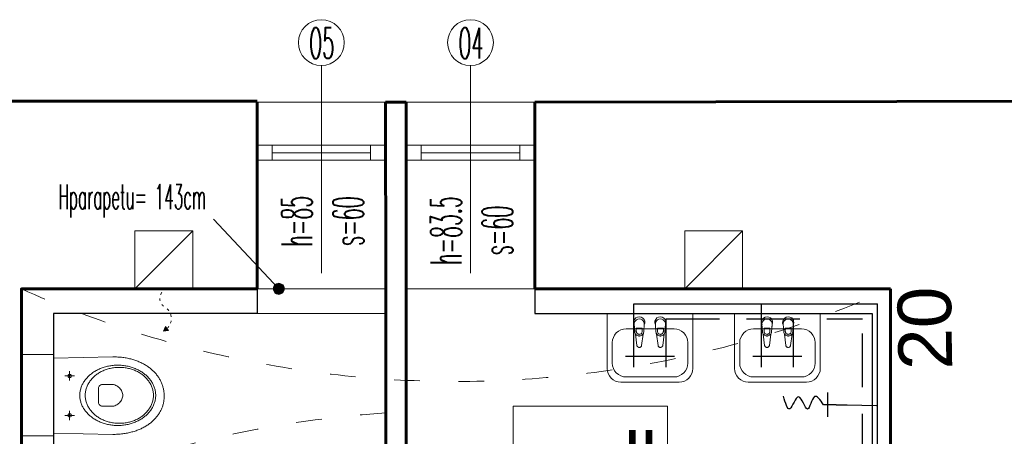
# Model space of a CAD drawing. Header units: millimetres. Extents: x -4784 to -1089, y 53657 to 55321.
# Tile 5 of 32: x -4340 to -3880, y 55082 to 55276. Entities that reach past the tile are written whole.
import ezdxf

# ---------------------------------------------------------------- set-up
doc = ezdxf.new("R2010")
doc.units = ezdxf.units.MM
for name, pattern in [('ACAD_ISO03W100', [30, 12, -18]), ('DASHED', [0.75, 0.5, -0.25]), ('GCAD_ISO03W100', [30, 12, -18])]:
    doc.linetypes.add(name, pattern=pattern)
for name, color, linetype in [('-- K_SANIT_opis', 11, 'Continuous'), ('-- WODA', 5, 'Continuous'), ('PODKLAD_ELEWACJI', 7, 'Continuous')]:
    doc.layers.add(name, color=color, linetype=linetype)
for name, color, linetype, lineweight in [('0.CIENKA', 7, 'Continuous', 5), ('0.GRUBA', 7, 'Continuous', 60), ('0.INSTALACJE ', 7, 'Continuous', 5), ('0.OPISY', 7, 'Continuous', 13), ('0.PRZERYWANA', 7, 'GCAD_ISO03W100', 5), ('wuburzenia', 1, 'Continuous', 0), ('WYPOSAŻENIE', 7, 'Continuous', 5)]:
    doc.layers.add(name, color=color, linetype=linetype, lineweight=lineweight)
doc.styles.add('ARIAL_INSTADT', font='ARIAL.TTF', dxfattribs={"height": 0.18})
doc.styles.add('SIMPLEX', font='simplex.shx', dxfattribs={"width": 0.45, "height": 8})

# ---------------------------------------------------------------- blocks, each defined once
blk = doc.blocks.new('zaw_złączka')
at = {"layer": '-- WODA'}
blk.add_line((0, -5.23), (0, 0), dxfattribs=at)
at = {"layer": '-- WODA', "linetype": 'Continuous'}
for p, q in [((0, -5.23), (0, -11.05)), ((-5.74, -9.23), (5.74, -9.23))]:
    blk.add_line(p, q, dxfattribs=at)
at = {"layer": '-- WODA', "color": 11, "linetype": 'Continuous', "ltscale": 3}
blk.add_spline([(0, -11.05), (-3.74, -15.3), (2.05, -18.53), (-3.59, -22.66), (1.89, -26.76), (-3.95, -29.73)], degree=3, dxfattribs=at)
blk = doc.blocks.new('A$C135D6E20')
at = {"layer": 'PODKLAD_ELEWACJI', "color": 1, "lineweight": 30, "ltscale": 30}
for points in [[(109.98, 1.63), (109.98, -11.5), (14.92, -11.5), (14.92, -100)], [(239.59, 0.02), (239.59, -11.5), (396.95, -11.5), (396.95, -158)]]:
    blk.add_lwpolyline(points, dxfattribs=at)
at = {"layer": 'wuburzenia', "ltscale": 30}
for p, q in [((285.95, -16.33), (286.22, -20.12)), ((285.98, -16.8), (286.22, -20.12)), ((290.42, -20.05), (290.69, -16.28)), ((290.42, -20.05), (290.69, -16.28)), ((290.42, -20.12), (290.69, -16.33)), ((290.42, -20.12), (290.69, -16.33)), ((295.83, -16.33), (296.1, -20.12)), ((295.86, -16.8), (296.1, -20.12)), ((300.3, -20.05), (300.57, -16.28)), ((300.3, -20.05), (300.57, -16.28)), ((300.3, -20.12), (300.57, -16.33)), ((300.3, -20.12), (300.57, -16.33)), ((345.85, -20.12), (345.57, -16.33)), ((345.85, -20.12), (345.57, -16.33)), ((345.85, -20.05), (345.58, -16.28)), ((345.85, -20.05), (345.58, -16.28)), ((350.32, -16.33), (350.05, -20.12)), ((350.29, -16.8), (350.05, -20.12)), ((355.72, -20.05), (355.45, -16.28)), ((355.72, -20.05), (355.45, -16.28)), ((355.72, -20.12), (355.45, -16.33)), ((355.72, -20.12), (355.45, -16.33)), ((360.2, -16.33), (359.92, -20.12)), ((360.16, -16.8), (359.92, -20.12)), ((286.22, -20.05), (286.28, -20.41)), ((286.22, -20.05), (286.28, -20.41)), ((286.22, -20.12), (286.28, -20.48)), ((286.22, -20.12), (286.28, -20.48)), ((286.28, -20.41), (286.4, -20.75)), ((286.28, -20.41), (286.4, -20.75)), ((286.28, -20.48), (286.4, -20.82)), ((286.28, -20.48), (286.4, -20.82)), ((286.4, -20.75), (286.58, -21.07)), ((286.4, -20.75), (286.58, -21.07)), ((286.4, -20.82), (286.58, -21.14)), ((286.4, -20.82), (286.58, -21.14)), ((286.55, -21.08), (287.21, -26.36)), ((286.55, -21.08), (287.21, -26.36)), ((286.58, -21.07), (286.82, -21.35)), ((286.58, -21.07), (286.82, -21.35)), ((286.58, -21.14), (286.82, -21.42)), ((286.58, -21.14), (286.82, -21.42)), ((286.82, -21.35), (287.1, -21.59)), ((286.82, -21.35), (287.1, -21.59)), ((286.82, -21.42), (287.1, -21.66)), ((286.82, -21.42), (287.1, -21.66)), ((286.96, -19.9), (286.96, -18.41)), ((286.96, -18.41), (289.68, -18.41)), ((286.96, -19.9), (286.96, -18.41)), ((286.96, -18.41), (289.68, -18.41)), ((286.96, -18.48), (289.68, -18.48)), ((286.96, -18.48), (289.68, -18.48)), ((286.98, -20.13), (286.96, -19.9)), ((286.98, -20.13), (286.96, -19.9)), ((287.04, -20.36), (286.98, -20.13)), ((287.04, -20.36), (286.98, -20.13)), ((287.14, -20.57), (287.04, -20.36)), ((287.14, -20.57), (287.04, -20.36)), ((287.1, -21.59), (287.42, -21.77)), ((287.1, -21.59), (287.42, -21.77)), ((287.1, -21.66), (287.42, -21.84)), ((287.1, -21.66), (287.42, -21.84)), ((287.28, -20.76), (287.14, -20.57)), ((287.28, -20.76), (287.14, -20.57)), ((287.45, -20.92), (287.28, -20.76)), ((287.45, -20.92), (287.28, -20.76)), ((287.42, -21.77), (287.77, -21.9)), ((287.42, -21.77), (287.77, -21.9)), ((287.42, -21.84), (287.77, -21.97)), ((287.42, -21.84), (287.77, -21.97)), ((287.64, -21.06), (287.45, -20.92)), ((287.64, -21.06), (287.45, -20.92)), ((287.86, -21.16), (287.64, -21.06)), ((287.86, -21.16), (287.64, -21.06)), ((287.77, -21.9), (288.14, -21.97)), ((287.77, -21.9), (288.14, -21.97)), ((287.77, -21.97), (288.14, -22.03)), ((287.77, -21.97), (288.14, -22.03)), ((288.09, -21.22), (287.86, -21.16)), ((288.09, -21.22), (287.86, -21.16)), ((288.32, -21.24), (288.09, -21.22)), ((288.32, -21.24), (288.09, -21.22)), ((288.14, -21.97), (288.51, -21.97)), ((288.14, -21.97), (288.51, -21.97)), ((288.14, -22.03), (288.51, -22.03)), ((288.14, -22.03), (288.51, -22.03)), ((288.56, -21.22), (288.32, -21.24)), ((288.56, -21.22), (288.32, -21.24)), ((288.51, -21.97), (288.87, -21.9)), ((288.51, -21.97), (288.87, -21.9)), ((288.51, -22.03), (288.87, -21.97)), ((288.51, -22.03), (288.87, -21.97)), ((288.79, -21.16), (288.56, -21.22)), ((288.79, -21.16), (288.56, -21.22)), ((289, -21.06), (288.79, -21.16)), ((289, -21.06), (288.79, -21.16)), ((288.87, -21.9), (289.22, -21.77)), ((288.87, -21.9), (289.22, -21.77)), ((288.87, -21.97), (289.22, -21.84)), ((288.87, -21.97), (289.22, -21.84)), ((289.2, -20.92), (289, -21.06)), ((289.2, -20.92), (289, -21.06)), ((289.36, -20.76), (289.2, -20.92)), ((289.36, -20.76), (289.2, -20.92)), ((289.22, -21.77), (289.54, -21.59)), ((289.22, -21.77), (289.54, -21.59)), ((289.22, -21.84), (289.54, -21.66)), ((289.22, -21.84), (289.54, -21.66)), ((289.5, -20.57), (289.36, -20.76)), ((289.5, -20.57), (289.36, -20.76)), ((289.43, -26.36), (290.09, -21.08)), ((289.43, -26.36), (290.09, -21.08)), ((289.6, -20.36), (289.5, -20.57)), ((289.6, -20.36), (289.5, -20.57)), ((289.54, -21.59), (289.82, -21.35)), ((289.54, -21.59), (289.82, -21.35)), ((289.54, -21.66), (289.82, -21.42)), ((289.54, -21.66), (289.82, -21.42)), ((289.66, -20.13), (289.6, -20.36)), ((289.66, -20.13), (289.6, -20.36)), ((289.68, -19.9), (289.66, -20.13)), ((289.68, -19.9), (289.66, -20.13)), ((289.68, -18.41), (289.68, -19.9)), ((289.68, -18.41), (289.68, -19.9)), ((289.82, -21.35), (290.06, -21.07)), ((289.82, -21.35), (290.06, -21.07)), ((289.82, -21.42), (290.06, -21.14)), ((289.82, -21.42), (290.06, -21.14)), ((290.06, -21.07), (290.24, -20.75)), ((290.06, -21.07), (290.24, -20.75)), ((290.06, -21.14), (290.24, -20.82)), ((290.06, -21.14), (290.24, -20.82)), ((290.24, -20.75), (290.36, -20.41)), ((290.24, -20.75), (290.36, -20.41)), ((290.24, -20.82), (290.36, -20.48)), ((290.24, -20.82), (290.36, -20.48)), ((290.36, -20.41), (290.42, -20.05)), ((290.36, -20.41), (290.42, -20.05)), ((290.36, -20.48), (290.42, -20.12)), ((290.36, -20.48), (290.42, -20.12)), ((296.1, -20.05), (296.16, -20.41)), ((296.1, -20.05), (296.16, -20.41)), ((296.1, -20.12), (296.16, -20.48)), ((296.1, -20.12), (296.16, -20.48)), ((296.16, -20.41), (296.28, -20.75)), ((296.16, -20.41), (296.28, -20.75)), ((296.16, -20.48), (296.28, -20.82)), ((296.16, -20.48), (296.28, -20.82)), ((296.28, -20.75), (296.46, -21.07)), ((296.28, -20.75), (296.46, -21.07)), ((296.28, -20.82), (296.46, -21.14)), ((296.28, -20.82), (296.46, -21.14)), ((296.43, -21.08), (297.09, -26.36)), ((296.43, -21.08), (297.09, -26.36)), ((296.46, -21.07), (296.7, -21.35)), ((296.46, -21.07), (296.7, -21.35)), ((296.46, -21.14), (296.7, -21.42)), ((296.46, -21.14), (296.7, -21.42)), ((296.7, -21.35), (296.98, -21.59)), ((296.7, -21.35), (296.98, -21.59)), ((296.7, -21.42), (296.98, -21.66)), ((296.7, -21.42), (296.98, -21.66)), ((296.84, -18.41), (299.56, -18.41)), ((296.84, -19.9), (296.84, -18.41)), ((296.84, -18.41), (299.56, -18.41)), ((296.84, -19.9), (296.84, -18.41)), ((296.84, -18.48), (299.56, -18.48)), ((296.84, -18.48), (299.56, -18.48)), ((296.86, -20.13), (296.84, -19.9)), ((296.86, -20.13), (296.84, -19.9)), ((296.92, -20.36), (296.86, -20.13)), ((296.92, -20.36), (296.86, -20.13)), ((297.02, -20.57), (296.92, -20.36)), ((297.02, -20.57), (296.92, -20.36)), ((296.98, -21.59), (297.3, -21.77)), ((296.98, -21.59), (297.3, -21.77)), ((296.98, -21.66), (297.3, -21.84)), ((296.98, -21.66), (297.3, -21.84)), ((297.16, -20.76), (297.02, -20.57)), ((297.16, -20.76), (297.02, -20.57)), ((297.32, -20.92), (297.16, -20.76)), ((297.32, -20.92), (297.16, -20.76)), ((297.3, -21.77), (297.65, -21.9)), ((297.3, -21.77), (297.65, -21.9)), ((297.3, -21.84), (297.65, -21.97)), ((297.3, -21.84), (297.65, -21.97)), ((297.52, -21.06), (297.32, -20.92)), ((297.52, -21.06), (297.32, -20.92)), ((297.73, -21.16), (297.52, -21.06)), ((297.73, -21.16), (297.52, -21.06)), ((297.65, -21.9), (298.01, -21.97)), ((297.65, -21.9), (298.01, -21.97)), ((297.65, -21.97), (298.01, -22.03)), ((297.65, -21.97), (298.01, -22.03)), ((297.96, -21.22), (297.73, -21.16)), ((297.96, -21.22), (297.73, -21.16)), ((298.2, -21.24), (297.96, -21.22)), ((298.2, -21.24), (297.96, -21.22)), ((298.01, -21.97), (298.38, -21.97)), ((298.01, -21.97), (298.38, -21.97)), ((298.01, -22.03), (298.38, -22.03)), ((298.01, -22.03), (298.38, -22.03)), ((298.44, -21.22), (298.2, -21.24)), ((298.44, -21.22), (298.2, -21.24)), ((298.38, -21.97), (298.75, -21.9)), ((298.38, -21.97), (298.75, -21.9)), ((298.38, -22.03), (298.75, -21.97)), ((298.38, -22.03), (298.75, -21.97)), ((298.66, -21.16), (298.44, -21.22)), ((298.66, -21.16), (298.44, -21.22)), ((298.88, -21.06), (298.66, -21.16)), ((298.88, -21.06), (298.66, -21.16)), ((298.75, -21.9), (299.1, -21.77)), ((298.75, -21.9), (299.1, -21.77)), ((298.75, -21.97), (299.1, -21.84)), ((298.75, -21.97), (299.1, -21.84)), ((299.07, -20.92), (298.88, -21.06)), ((299.07, -20.92), (298.88, -21.06)), ((299.24, -20.76), (299.07, -20.92)), ((299.24, -20.76), (299.07, -20.92)), ((299.1, -21.77), (299.42, -21.59)), ((299.1, -21.77), (299.42, -21.59)), ((299.1, -21.84), (299.42, -21.66)), ((299.1, -21.84), (299.42, -21.66)), ((299.38, -20.57), (299.24, -20.76)), ((299.38, -20.57), (299.24, -20.76)), ((299.31, -26.36), (299.97, -21.08)), ((299.31, -26.36), (299.97, -21.08)), ((299.48, -20.36), (299.38, -20.57)), ((299.48, -20.36), (299.38, -20.57)), ((299.42, -21.59), (299.7, -21.35)), ((299.42, -21.59), (299.7, -21.35)), ((299.42, -21.66), (299.7, -21.42)), ((299.42, -21.66), (299.7, -21.42)), ((299.54, -20.13), (299.48, -20.36)), ((299.54, -20.13), (299.48, -20.36)), ((299.56, -19.9), (299.54, -20.13)), ((299.56, -19.9), (299.54, -20.13)), ((299.56, -18.41), (299.56, -19.9)), ((299.56, -18.41), (299.56, -19.9)), ((299.7, -21.35), (299.94, -21.07)), ((299.7, -21.35), (299.94, -21.07)), ((299.7, -21.42), (299.94, -21.14)), ((299.7, -21.42), (299.94, -21.14)), ((299.94, -21.07), (300.12, -20.75)), ((299.94, -21.07), (300.12, -20.75)), ((299.94, -21.14), (300.12, -20.82)), ((299.94, -21.14), (300.12, -20.82)), ((300.12, -20.75), (300.24, -20.41)), ((300.12, -20.75), (300.24, -20.41)), ((300.12, -20.82), (300.24, -20.48)), ((300.12, -20.82), (300.24, -20.48)), ((300.24, -20.41), (300.3, -20.05)), ((300.24, -20.41), (300.3, -20.05)), ((300.24, -20.48), (300.3, -20.12)), ((300.24, -20.48), (300.3, -20.12)), ((345.91, -20.41), (345.85, -20.05)), ((345.91, -20.41), (345.85, -20.05)), ((345.91, -20.48), (345.85, -20.12)), ((345.91, -20.48), (345.85, -20.12)), ((346.03, -20.75), (345.91, -20.41)), ((346.03, -20.75), (345.91, -20.41)), ((346.03, -20.82), (345.91, -20.48)), ((346.03, -20.82), (345.91, -20.48)), ((346.21, -21.07), (346.03, -20.75)), ((346.21, -21.07), (346.03, -20.75)), ((346.21, -21.14), (346.03, -20.82)), ((346.21, -21.14), (346.03, -20.82)), ((346.84, -26.36), (346.18, -21.08)), ((346.84, -26.36), (346.18, -21.08)), ((346.45, -21.35), (346.21, -21.07)), ((346.45, -21.35), (346.21, -21.07)), ((346.45, -21.42), (346.21, -21.14)), ((346.45, -21.42), (346.21, -21.14)), ((346.73, -21.59), (346.45, -21.35)), ((346.73, -21.59), (346.45, -21.35)), ((346.73, -21.66), (346.45, -21.42)), ((346.73, -21.66), (346.45, -21.42)), ((349.31, -18.41), (346.59, -18.41)), ((346.59, -18.41), (346.59, -19.9)), ((349.31, -18.41), (346.59, -18.41)), ((346.59, -18.41), (346.59, -19.9)), ((349.31, -18.48), (346.59, -18.48)), ((349.31, -18.48), (346.59, -18.48)), ((346.59, -19.9), (346.61, -20.13)), ((346.59, -19.9), (346.61, -20.13)), ((346.61, -20.13), (346.67, -20.36)), ((346.61, -20.13), (346.67, -20.36)), ((346.67, -20.36), (346.77, -20.57)), ((346.67, -20.36), (346.77, -20.57)), ((347.05, -21.77), (346.73, -21.59)), ((347.05, -21.77), (346.73, -21.59)), ((347.05, -21.84), (346.73, -21.66)), ((347.05, -21.84), (346.73, -21.66)), ((346.77, -20.57), (346.91, -20.76)), ((346.77, -20.57), (346.91, -20.76)), ((346.91, -20.76), (347.07, -20.92)), ((346.91, -20.76), (347.07, -20.92)), ((347.4, -21.9), (347.05, -21.77)), ((347.4, -21.9), (347.05, -21.77)), ((347.4, -21.97), (347.05, -21.84)), ((347.4, -21.97), (347.05, -21.84)), ((347.07, -20.92), (347.27, -21.06)), ((347.07, -20.92), (347.27, -21.06)), ((347.27, -21.06), (347.48, -21.16)), ((347.27, -21.06), (347.48, -21.16)), ((347.76, -21.97), (347.4, -21.9)), ((347.76, -21.97), (347.4, -21.9)), ((347.76, -22.03), (347.4, -21.97)), ((347.76, -22.03), (347.4, -21.97)), ((347.48, -21.16), (347.71, -21.22)), ((347.48, -21.16), (347.71, -21.22)), ((347.71, -21.22), (347.95, -21.24)), ((347.71, -21.22), (347.95, -21.24)), ((348.13, -21.97), (347.76, -21.97)), ((348.13, -21.97), (347.76, -21.97)), ((348.13, -22.03), (347.76, -22.03)), ((348.13, -22.03), (347.76, -22.03)), ((347.95, -21.24), (348.18, -21.22)), ((347.95, -21.24), (348.18, -21.22)), ((348.5, -21.9), (348.13, -21.97)), ((348.5, -21.9), (348.13, -21.97)), ((348.5, -21.97), (348.13, -22.03)), ((348.5, -21.97), (348.13, -22.03)), ((348.18, -21.22), (348.41, -21.16)), ((348.18, -21.22), (348.41, -21.16)), ((348.41, -21.16), (348.63, -21.06)), ((348.41, -21.16), (348.63, -21.06)), ((348.85, -21.77), (348.5, -21.9)), ((348.85, -21.77), (348.5, -21.9)), ((348.85, -21.84), (348.5, -21.97)), ((348.85, -21.84), (348.5, -21.97)), ((348.63, -21.06), (348.82, -20.92)), ((348.63, -21.06), (348.82, -20.92)), ((348.82, -20.92), (348.99, -20.76)), ((348.82, -20.92), (348.99, -20.76)), ((349.17, -21.59), (348.85, -21.77)), ((349.17, -21.59), (348.85, -21.77)), ((349.17, -21.66), (348.85, -21.84)), ((349.17, -21.66), (348.85, -21.84)), ((348.99, -20.76), (349.13, -20.57)), ((348.99, -20.76), (349.13, -20.57)), ((349.72, -21.08), (349.06, -26.36)), ((349.72, -21.08), (349.06, -26.36)), ((349.13, -20.57), (349.23, -20.36)), ((349.13, -20.57), (349.23, -20.36)), ((349.45, -21.35), (349.17, -21.59)), ((349.45, -21.35), (349.17, -21.59)), ((349.45, -21.42), (349.17, -21.66)), ((349.45, -21.42), (349.17, -21.66)), ((349.23, -20.36), (349.29, -20.13)), ((349.23, -20.36), (349.29, -20.13)), ((349.29, -20.13), (349.31, -19.9)), ((349.29, -20.13), (349.31, -19.9)), ((349.31, -19.9), (349.31, -18.41)), ((349.31, -19.9), (349.31, -18.41)), ((349.68, -21.07), (349.45, -21.35)), ((349.68, -21.07), (349.45, -21.35)), ((349.68, -21.14), (349.45, -21.42)), ((349.68, -21.14), (349.45, -21.42)), ((349.87, -20.75), (349.68, -21.07)), ((349.87, -20.75), (349.68, -21.07)), ((349.87, -20.82), (349.68, -21.14)), ((349.87, -20.82), (349.68, -21.14)), ((349.99, -20.41), (349.87, -20.75)), ((349.99, -20.41), (349.87, -20.75)), ((349.99, -20.48), (349.87, -20.82)), ((349.99, -20.48), (349.87, -20.82)), ((350.05, -20.05), (349.99, -20.41)), ((350.05, -20.05), (349.99, -20.41)), ((350.05, -20.12), (349.99, -20.48)), ((350.05, -20.12), (349.99, -20.48)), ((355.78, -20.41), (355.72, -20.05)), ((355.78, -20.41), (355.72, -20.05)), ((355.78, -20.48), (355.72, -20.12)), ((355.78, -20.48), (355.72, -20.12)), ((355.91, -20.75), (355.78, -20.41)), ((355.91, -20.75), (355.78, -20.41)), ((355.91, -20.82), (355.78, -20.48)), ((355.91, -20.82), (355.78, -20.48)), ((356.09, -21.07), (355.91, -20.75)), ((356.09, -21.07), (355.91, -20.75)), ((356.09, -21.14), (355.91, -20.82)), ((356.09, -21.14), (355.91, -20.82)), ((356.71, -26.36), (356.05, -21.08)), ((356.71, -26.36), (356.05, -21.08)), ((356.32, -21.35), (356.09, -21.07)), ((356.32, -21.35), (356.09, -21.07)), ((356.32, -21.42), (356.09, -21.14)), ((356.32, -21.42), (356.09, -21.14)), ((356.61, -21.59), (356.32, -21.35)), ((356.61, -21.59), (356.32, -21.35)), ((356.61, -21.66), (356.32, -21.42)), ((356.61, -21.66), (356.32, -21.42)), ((356.46, -18.41), (356.46, -19.9)), ((359.18, -18.41), (356.46, -18.41)), ((356.46, -18.41), (356.46, -19.9)), ((359.18, -18.41), (356.46, -18.41)), ((359.18, -18.48), (356.46, -18.48)), ((359.18, -18.48), (356.46, -18.48)), ((356.46, -19.9), (356.49, -20.13)), ((356.46, -19.9), (356.49, -20.13)), ((356.49, -20.13), (356.55, -20.36)), ((356.49, -20.13), (356.55, -20.36)), ((356.55, -20.36), (356.65, -20.57)), ((356.55, -20.36), (356.65, -20.57)), ((356.93, -21.77), (356.61, -21.59)), ((356.93, -21.77), (356.61, -21.59)), ((356.93, -21.84), (356.61, -21.66)), ((356.93, -21.84), (356.61, -21.66)), ((356.65, -20.57), (356.78, -20.76)), ((356.65, -20.57), (356.78, -20.76)), ((356.78, -20.76), (356.95, -20.92)), ((356.78, -20.76), (356.95, -20.92)), ((357.27, -21.9), (356.93, -21.77)), ((357.27, -21.9), (356.93, -21.77)), ((357.27, -21.97), (356.93, -21.84)), ((357.27, -21.97), (356.93, -21.84)), ((356.95, -20.92), (357.14, -21.06)), ((356.95, -20.92), (357.14, -21.06)), ((357.14, -21.06), (357.36, -21.16)), ((357.14, -21.06), (357.36, -21.16)), ((357.64, -21.97), (357.27, -21.9)), ((357.64, -21.97), (357.27, -21.9)), ((357.64, -22.03), (357.27, -21.97)), ((357.64, -22.03), (357.27, -21.97)), ((357.36, -21.16), (357.59, -21.22)), ((357.36, -21.16), (357.59, -21.22)), ((357.59, -21.22), (357.82, -21.24)), ((357.59, -21.22), (357.82, -21.24)), ((358.01, -21.97), (357.64, -21.97)), ((358.01, -21.97), (357.64, -21.97)), ((358.01, -22.03), (357.64, -22.03)), ((358.01, -22.03), (357.64, -22.03)), ((357.82, -21.24), (358.06, -21.22)), ((357.82, -21.24), (358.06, -21.22)), ((358.38, -21.9), (358.01, -21.97)), ((358.38, -21.9), (358.01, -21.97)), ((358.38, -21.97), (358.01, -22.03)), ((358.38, -21.97), (358.01, -22.03)), ((358.06, -21.22), (358.29, -21.16)), ((358.06, -21.22), (358.29, -21.16)), ((358.29, -21.16), (358.5, -21.06)), ((358.29, -21.16), (358.5, -21.06)), ((358.72, -21.77), (358.38, -21.9)), ((358.72, -21.77), (358.38, -21.9)), ((358.72, -21.84), (358.38, -21.97)), ((358.72, -21.84), (358.38, -21.97)), ((358.5, -21.06), (358.7, -20.92)), ((358.5, -21.06), (358.7, -20.92)), ((358.7, -20.92), (358.87, -20.76)), ((358.7, -20.92), (358.87, -20.76)), ((359.04, -21.59), (358.72, -21.77)), ((359.04, -21.59), (358.72, -21.77)), ((359.04, -21.66), (358.72, -21.84)), ((359.04, -21.66), (358.72, -21.84)), ((358.87, -20.76), (359, -20.57)), ((358.87, -20.76), (359, -20.57)), ((359.6, -21.08), (358.93, -26.36)), ((359.6, -21.08), (358.93, -26.36)), ((359, -20.57), (359.1, -20.36)), ((359, -20.57), (359.1, -20.36)), ((359.33, -21.35), (359.04, -21.59)), ((359.33, -21.35), (359.04, -21.59)), ((359.33, -21.42), (359.04, -21.66)), ((359.33, -21.42), (359.04, -21.66)), ((359.1, -20.36), (359.16, -20.13)), ((359.1, -20.36), (359.16, -20.13)), ((359.16, -20.13), (359.18, -19.9)), ((359.16, -20.13), (359.18, -19.9)), ((359.18, -19.9), (359.18, -18.41)), ((359.18, -19.9), (359.18, -18.41)), ((359.56, -21.07), (359.33, -21.35)), ((359.56, -21.07), (359.33, -21.35)), ((359.56, -21.14), (359.33, -21.42)), ((359.56, -21.14), (359.33, -21.42)), ((359.74, -20.75), (359.56, -21.07)), ((359.74, -20.75), (359.56, -21.07)), ((359.74, -20.82), (359.56, -21.14)), ((359.74, -20.82), (359.56, -21.14)), ((359.87, -20.41), (359.74, -20.75)), ((359.87, -20.41), (359.74, -20.75)), ((359.87, -20.48), (359.74, -20.82)), ((359.87, -20.48), (359.74, -20.82)), ((359.92, -20.05), (359.87, -20.41)), ((359.92, -20.05), (359.87, -20.41)), ((359.92, -20.12), (359.87, -20.48)), ((359.92, -20.12), (359.87, -20.48)), ((287.21, -26.36), (287.25, -26.56)), ((287.21, -26.36), (287.25, -26.56)), ((287.25, -26.56), (287.33, -26.74)), ((287.25, -26.56), (287.33, -26.74)), ((287.33, -26.74), (287.44, -26.91)), ((287.33, -26.74), (287.44, -26.91)), ((287.44, -26.91), (287.58, -27.06)), ((287.44, -26.91), (287.58, -27.06)), ((287.58, -27.06), (287.74, -27.18)), ((287.58, -27.06), (287.74, -27.18)), ((287.74, -27.18), (287.93, -27.27)), ((287.74, -27.18), (287.93, -27.27)), ((287.93, -27.27), (288.12, -27.32)), ((287.93, -27.27), (288.12, -27.32)), ((288.12, -27.32), (288.32, -27.34)), ((288.12, -27.32), (288.32, -27.34)), ((288.32, -27.34), (288.52, -27.32)), ((288.32, -27.34), (288.52, -27.32)), ((288.52, -27.32), (288.72, -27.27)), ((288.52, -27.32), (288.72, -27.27)), ((288.72, -27.27), (288.9, -27.18)), ((288.72, -27.27), (288.9, -27.18)), ((288.9, -27.18), (289.06, -27.06)), ((288.9, -27.18), (289.06, -27.06)), ((289.06, -27.06), (289.2, -26.91)), ((289.06, -27.06), (289.2, -26.91)), ((289.2, -26.91), (289.31, -26.74)), ((289.2, -26.91), (289.31, -26.74)), ((289.31, -26.74), (289.39, -26.56)), ((289.31, -26.74), (289.39, -26.56)), ((289.39, -26.56), (289.43, -26.36)), ((289.39, -26.56), (289.43, -26.36)), ((297.09, -26.36), (297.13, -26.56)), ((297.09, -26.36), (297.13, -26.56)), ((297.13, -26.56), (297.21, -26.74)), ((297.13, -26.56), (297.21, -26.74)), ((297.21, -26.74), (297.32, -26.91)), ((297.21, -26.74), (297.32, -26.91)), ((297.32, -26.91), (297.46, -27.06)), ((297.32, -26.91), (297.46, -27.06)), ((297.46, -27.06), (297.62, -27.18)), ((297.46, -27.06), (297.62, -27.18)), ((297.62, -27.18), (297.8, -27.27)), ((297.62, -27.18), (297.8, -27.27)), ((297.8, -27.27), (298, -27.32)), ((297.8, -27.27), (298, -27.32)), ((298, -27.32), (298.2, -27.34)), ((298, -27.32), (298.2, -27.34)), ((298.2, -27.34), (298.4, -27.32)), ((298.2, -27.34), (298.4, -27.32)), ((298.4, -27.32), (298.59, -27.27)), ((298.4, -27.32), (298.59, -27.27)), ((298.59, -27.27), (298.78, -27.18)), ((298.59, -27.27), (298.78, -27.18)), ((298.78, -27.18), (298.94, -27.06)), ((298.78, -27.18), (298.94, -27.06)), ((298.94, -27.06), (299.08, -26.91)), ((298.94, -27.06), (299.08, -26.91)), ((299.08, -26.91), (299.19, -26.74)), ((299.08, -26.91), (299.19, -26.74)), ((299.19, -26.74), (299.27, -26.56)), ((299.19, -26.74), (299.27, -26.56)), ((299.27, -26.56), (299.31, -26.36)), ((299.27, -26.56), (299.31, -26.36)), ((310.95, -25.3), (310.95, -34.9)), ((310.95, -25.3), (310.95, -34.9)), ((335.2, -25.3), (335.2, -34.9)), ((335.2, -25.3), (335.2, -34.9)), ((346.88, -26.56), (346.84, -26.36)), ((346.88, -26.56), (346.84, -26.36)), ((346.96, -26.74), (346.88, -26.56)), ((346.96, -26.74), (346.88, -26.56)), ((347.07, -26.91), (346.96, -26.74)), ((347.07, -26.91), (346.96, -26.74)), ((347.21, -27.06), (347.07, -26.91)), ((347.21, -27.06), (347.07, -26.91)), ((347.37, -27.18), (347.21, -27.06)), ((347.37, -27.18), (347.21, -27.06)), ((347.55, -27.27), (347.37, -27.18)), ((347.55, -27.27), (347.37, -27.18)), ((347.75, -27.32), (347.55, -27.27)), ((347.75, -27.32), (347.55, -27.27)), ((347.95, -27.34), (347.75, -27.32)), ((347.95, -27.34), (347.75, -27.32)), ((348.15, -27.32), (347.95, -27.34)), ((348.15, -27.32), (347.95, -27.34)), ((348.34, -27.27), (348.15, -27.32)), ((348.34, -27.27), (348.15, -27.32)), ((348.52, -27.18), (348.34, -27.27)), ((348.52, -27.18), (348.34, -27.27)), ((348.69, -27.06), (348.52, -27.18)), ((348.69, -27.06), (348.52, -27.18)), ((348.83, -26.91), (348.69, -27.06)), ((348.83, -26.91), (348.69, -27.06)), ((348.94, -26.74), (348.83, -26.91)), ((348.94, -26.74), (348.83, -26.91)), ((349.01, -26.56), (348.94, -26.74)), ((349.01, -26.56), (348.94, -26.74)), ((349.06, -26.36), (349.01, -26.56)), ((349.06, -26.36), (349.01, -26.56)), ((356.76, -26.56), (356.71, -26.36)), ((356.76, -26.56), (356.71, -26.36)), ((356.84, -26.74), (356.76, -26.56)), ((356.84, -26.74), (356.76, -26.56)), ((356.95, -26.91), (356.84, -26.74)), ((356.95, -26.91), (356.84, -26.74)), ((357.08, -27.06), (356.95, -26.91)), ((357.08, -27.06), (356.95, -26.91)), ((357.25, -27.18), (357.08, -27.06)), ((357.25, -27.18), (357.08, -27.06)), ((357.43, -27.27), (357.25, -27.18)), ((357.43, -27.27), (357.25, -27.18)), ((357.62, -27.32), (357.43, -27.27)), ((357.62, -27.32), (357.43, -27.27)), ((357.82, -27.34), (357.62, -27.32)), ((357.82, -27.34), (357.62, -27.32)), ((358.03, -27.32), (357.82, -27.34)), ((358.03, -27.32), (357.82, -27.34)), ((358.22, -27.27), (358.03, -27.32)), ((358.22, -27.27), (358.03, -27.32)), ((358.4, -27.18), (358.22, -27.27)), ((358.4, -27.18), (358.22, -27.27)), ((358.57, -27.06), (358.4, -27.18)), ((358.57, -27.06), (358.4, -27.18)), ((358.7, -26.91), (358.57, -27.06)), ((358.7, -26.91), (358.57, -27.06)), ((358.81, -26.74), (358.7, -26.91)), ((358.81, -26.74), (358.7, -26.91)), ((358.89, -26.56), (358.81, -26.74)), ((358.89, -26.56), (358.81, -26.74)), ((358.93, -26.36), (358.89, -26.56)), ((358.93, -26.36), (358.89, -26.56))]:
    blk.add_line(p, q, dxfattribs=at)
for points in [[(273.35, -11.5), (313.35, -11.5), (313.35, -37.1, -0.414214), (306.95, -43.5), (279.75, -43.5, -0.414214), (273.35, -37.1)], [(273.35, -11.5), (313.35, -11.5), (313.35, -37.1, -0.414214), (306.95, -43.5), (279.75, -43.5, -0.414214), (273.35, -37.1)], [(372.8, -11.5), (332.8, -11.5), (332.8, -37.1, 0.414214), (339.2, -43.5), (366.4, -43.5, 0.414214), (372.8, -37.1)], [(372.8, -11.5), (332.8, -11.5), (332.8, -37.1, 0.414214), (339.2, -43.5), (366.4, -43.5, 0.414214), (372.8, -37.1)], [(282.15, -18.7), (304.55, -18.7, -0.414214), (310.95, -25.1), (310.95, -34.7, -0.414214), (304.55, -41.1), (282.15, -41.1, -0.414214), (275.75, -34.7), (275.75, -25.1, -0.414214)], [(282.15, -18.7), (304.55, -18.7, -0.414214), (310.95, -25.1), (310.95, -34.7, -0.414214), (304.55, -41.1), (282.15, -41.1, -0.414214), (275.75, -34.7), (275.75, -25.1, -0.414214)], [(364, -18.7), (341.6, -18.7, 0.414214), (335.2, -25.1), (335.2, -34.7, 0.414214), (341.6, -41.1), (364, -41.1, 0.414214), (370.4, -34.7), (370.4, -25.1, 0.414214)], [(364, -18.7), (341.6, -18.7, 0.414214), (335.2, -25.1), (335.2, -34.7, 0.414214), (341.6, -41.1), (364, -41.1, 0.414214), (370.4, -34.7), (370.4, -25.1, 0.414214)]]:
    blk.add_lwpolyline(points, format="xyb", close=True, dxfattribs=at)
for centre, radius, start, end in [((288.32, -15.63), 2.61, 333.5087, 205.9495), ((298.2, -15.63), 2.61, 333.5087, 205.9495), ((347.95, -15.63), 2.61, 334.0505, 206.4913), ((357.82, -15.63), 2.61, 334.0505, 206.4913), ((288.32, -16.39), 2.37, 350.1802, 189.8198), ((298.2, -16.39), 2.37, 350.1802, 189.8198), ((347.95, -16.39), 2.37, 350.1802, 189.8198), ((357.82, -16.39), 2.37, 350.1802, 189.8198)]:
    blk.add_arc(centre, radius, start, end, dxfattribs=at)

msp = doc.modelspace()

# ---------------------------------------------------------------- hatches: boundary and pattern name
at = {"layer": '0.INSTALACJE ', "transparency": 16777216}
msp.add_hatch(color=256, dxfattribs=at).paths.add_polyline_path([(-4272.58, 55130.57), (-4271.73, 55132.74), (-4270.28, 55130.92)])
at = {"layer": '0.OPISY', "transparency": 16777216}
msp.add_hatch(color=256, dxfattribs=at).paths.add_polyline_path([(-4216.27, 55150.34, 1), (-4221.46, 55150.34, 1)])

# ---------------------------------------------------------------- linework, layer by layer
at = {"layer": '-- WODA'}
for p, q in [((-4053.11, 55143.38), (-3939.56, 55143.33)), ((-3939.56, 55066.96), (-3939.56, 55143.33)), ((-3953.62, 55096.29), (-3940, 55095.98))]:
    msp.add_line(p, q, dxfattribs=at)
at = {"layer": '-- WODA', "color": 51, "ltscale": 5}
for p, q in [((-4053.11, 55113.75), (-4053.11, 55143.38)), ((-3993.66, 55113.75), (-3993.67, 55143.35)), ((-4038.16, 55113.75), (-4038.15, 55136.33)), ((-3978.71, 55113.75), (-3978.72, 55136.3))]:
    msp.add_line(p, q, dxfattribs=at)
at = {"layer": '-- WODA', "linetype": 'DASHED', "ltscale": 50}
for p in [(-4038.16, 55136.33), (-3946.56, 55066.96)]:
    msp.add_line(p, (-3946.56, 55136.29), dxfattribs=at)
at = {"layer": '-- WODA', "color": 11, "ltscale": 5}
for p, q in [((-4034.18, 55118.75), (-4057.09, 55118.75)), ((-3974.73, 55118.75), (-3997.64, 55118.75))]:
    msp.add_line(p, q, dxfattribs=at)
at = {"layer": '0.CIENKA', "transparency": 16777216}
for points in [[(-4229, 55237.5), (-4169, 55237.5)], [(-4159.41, 55237.5), (-4099.41, 55237.5)], [(-4229, 55210.33), (-4229, 55217.33), (-4222, 55217.33), (-4222, 55210.33), (-4229, 55210.33)], [(-4222, 55210.33), (-4222, 55217.33), (-4176, 55217.34), (-4176, 55210.34), (-4222, 55210.33)], [(-4176, 55210.34), (-4176, 55217.34), (-4169, 55217.34), (-4169, 55210.34), (-4176, 55210.34)], [(-4159.41, 55210.33), (-4159.41, 55217.33), (-4152.41, 55217.33), (-4152.41, 55210.33), (-4159.41, 55210.33)], [(-4152.41, 55210.33), (-4152.41, 55217.33), (-4106.41, 55217.34), (-4106.41, 55210.34), (-4152.41, 55210.33)], [(-4106.41, 55210.34), (-4106.41, 55217.34), (-4099.41, 55217.34), (-4099.41, 55210.34), (-4106.41, 55210.34)], [(-4176, 55213.84), (-4222, 55213.83)], [(-4106.41, 55213.84), (-4152.41, 55213.83)], [(-4168.98, 55150.34), (-4229, 55150.34)], [(-4099.39, 55150.34), (-4159.41, 55150.33)], [(-4324.06, 55119.65), (-4324.06, 55138.83)], [(-4324.06, 55138.83), (-4324.06, 55138.83), (-4168.98, 55138.83)]]:
    msp.add_lwpolyline(points, dxfattribs=at)
at = {"layer": '0.CIENKA'}
msp.add_lwpolyline([(-4324.06, 55119.65), (-4338.98, 55119.65), (-4338.98, 55081.72), (-4324.06, 55081.72)], close=True, dxfattribs=at)
at = {"layer": '0.CIENKA', "transparency": 16777216}
msp.add_lwpolyline([(-4037.4, 55029.31), (-4109.53, 55029.31), (-4109.53, 55095.59), (-4037.4, 55095.59)], close=True, dxfattribs=at)
at = {"layer": '0.GRUBA', "transparency": 16777216}
for points in [[(-4432.06, 54877.82), (-4432.06, 55237.83), (-4229, 55237.83)], [(-4229, 55150.33), (-4229, 55237.5)], [(-4169, 55237.5), (-4168.98, 55150.34)], [(-4169, 55237.5), (-4159.41, 55237.5)], [(-4159.41, 55150.33), (-4159.41, 55237.5)], [(-4099.41, 55237.5), (-3845.98, 55237.83), (-3845.98, 55167.14), (-3766.07, 55167.14)], [(-4099.41, 55237.5), (-4099.39, 55150.34)], [(-4229, 55150.33), (-4338.98, 55150.33), (-4338.98, 55050.33), (-4256.98, 55050.33)], [(-4168.98, 55050.33), (-4168.98, 55150.33)], [(-4159.41, 54902.83), (-4159.41, 55150.33)], [(-4099.39, 55150.34), (-3933.48, 55150.39)], [(-3933.48, 55150.33), (-3933.48, 54992.33)]]:
    msp.add_lwpolyline(points, dxfattribs=at)
at = {"layer": '0.INSTALACJE ', "transparency": 16777216}
for points in [[(-4286, 55150.38), (-4286, 55150.38), (-4286, 55177.38), (-4259, 55177.38), (-4259, 55150.25), (-4286, 55150.38)], [(-4286, 55150.38), (-4259, 55177.38)], [(-4029.41, 55150.38), (-4002.41, 55177.38)], [(-4029.41, 55150.38), (-4029.41, 55150.38), (-4029.41, 55177.38), (-4002.41, 55177.38), (-4002.41, 55150.25), (-4029.41, 55150.38)]]:
    msp.add_lwpolyline(points, dxfattribs=at)
msp.add_lwpolyline([(-4270.28, 55130.92), (-4271.73, 55132.74), (-4272.58, 55130.57)], close=True, dxfattribs=at)
at = {"layer": '0.INSTALACJE ', "linetype": 'ACAD_ISO03W100', "ltscale": 0.1, "transparency": 16777216}
for centre, radius, start, end in [((-4269.69, 55145.82), 4.7, 106.21, 245.1068), ((-4275.23, 55136.42), 6.24, 312.622, 55.2252)]:
    msp.add_arc(centre, radius, start, end, dxfattribs=at)
at = {"layer": '0.OPISY', "transparency": 16777216}
for points in [[(-4199, 55157.57), (-4199, 55254.51)], [(-4129.41, 55157.57), (-4129.41, 55254.51)], [(-4249.32, 55182.84), (-4218.86, 55150.34)]]:
    msp.add_lwpolyline(points, dxfattribs=at)
for centre, radius in [((-4199, 55265.21), 10.7), ((-4129.41, 55265.21), 10.7), ((-4218.86, 55150.34), 2.59)]:
    msp.add_circle(centre, radius, dxfattribs=at)
at = {"layer": '0.PRZERYWANA', "transparency": 16777216}
for centre, start, end in [((-4136.23, 55604.45), 245.9409, 294.0591), ((-4136.23, 54596.2), 93.7758, 114.0591)]:
    msp.add_arc(centre, 497.33, start, end, dxfattribs=at)
at = {"layer": 'WYPOSAŻENIE'}
for points in [[(-4324.06, 55118.04), (-4296.35, 55118.59)], [(-4296.35, 55118.59), (-4295.75, 55118.59), (-4295.15, 55118.58), (-4294.56, 55118.56), (-4293.97, 55118.53), (-4293.39, 55118.49), (-4292.82, 55118.44), (-4292.25, 55118.38), (-4291.69, 55118.32), (-4291.14, 55118.24), (-4290.6, 55118.16), (-4290.06, 55118.07), (-4289.52, 55117.97), (-4289, 55117.86), (-4288.48, 55117.74), (-4287.96, 55117.62), (-4287.46, 55117.48), (-4286.96, 55117.34), (-4286.47, 55117.19), (-4285.99, 55117.04), (-4285.51, 55116.87), (-4285.04, 55116.7), (-4284.58, 55116.52), (-4284.12, 55116.33), (-4283.68, 55116.14), (-4283.24, 55115.94), (-4282.8, 55115.73), (-4282.38, 55115.52), (-4281.96, 55115.3), (-4281.56, 55115.07), (-4281.16, 55114.83), (-4280.76, 55114.59), (-4280.38, 55114.35), (-4280, 55114.09), (-4279.63, 55113.83), (-4279.27, 55113.57), (-4278.92, 55113.3), (-4278.58, 55113.02), (-4278.24, 55112.74), (-4277.92, 55112.45), (-4277.6, 55112.15), (-4277.29, 55111.86), (-4276.99, 55111.55), (-4276.7, 55111.24), (-4276.42, 55110.93), (-4276.14, 55110.61), (-4275.88, 55110.28), (-4275.62, 55109.95), (-4275.37, 55109.62), (-4275.13, 55109.28), (-4274.91, 55108.94), (-4274.69, 55108.59), (-4274.48, 55108.24), (-4274.27, 55107.89), (-4274.08, 55107.53), (-4273.9, 55107.17), (-4273.73, 55106.8), (-4273.57, 55106.43), (-4273.41, 55106.06), (-4273.27, 55105.68), (-4273.13, 55105.3), (-4273.01, 55104.91), (-4272.9, 55104.53), (-4272.79, 55104.14), (-4272.7, 55103.75), (-4272.62, 55103.35), (-4272.54, 55102.95), (-4272.48, 55102.55), (-4272.43, 55102.15), (-4272.38, 55101.74), (-4272.35, 55101.34), (-4272.33, 55100.93), (-4272.32, 55100.51)], [(-4316.45, 55107.5), (-4316.45, 55111.86)], [(-4311.69, 55100.65), (-4311.68, 55100.21), (-4311.66, 55099.78), (-4311.62, 55099.35), (-4311.56, 55098.92), (-4311.49, 55098.5), (-4311.4, 55098.08), (-4311.29, 55097.67), (-4311.17, 55097.26), (-4311.04, 55096.85), (-4310.89, 55096.45), (-4310.72, 55096.05), (-4310.54, 55095.66), (-4310.35, 55095.28), (-4310.14, 55094.9), (-4309.92, 55094.53), (-4309.69, 55094.16), (-4309.44, 55093.8), (-4309.18, 55093.44), (-4308.91, 55093.09), (-4308.63, 55092.75), (-4308.33, 55092.42), (-4308.02, 55092.09), (-4307.7, 55091.77), (-4307.37, 55091.46), (-4307.03, 55091.15), (-4306.68, 55090.86), (-4306.32, 55090.57), (-4305.94, 55090.29), (-4305.56, 55090.02), (-4305.17, 55089.75), (-4304.77, 55089.5), (-4304.35, 55089.26), (-4303.93, 55089.02), (-4303.5, 55088.8), (-4303.06, 55088.58), (-4302.62, 55088.37), (-4302.16, 55088.18), (-4301.7, 55087.99), (-4301.23, 55087.82), (-4300.75, 55087.65), (-4300.27, 55087.5), (-4299.78, 55087.36), (-4299.28, 55087.23), (-4298.78, 55087.11), (-4298.27, 55087), (-4297.75, 55086.9), (-4297.23, 55086.82), (-4296.7, 55086.75), (-4296.17, 55086.69), (-4295.63, 55086.64), (-4295.09, 55086.61), (-4294.55, 55086.59), (-4294, 55086.58), (-4293.45, 55086.59), (-4292.9, 55086.61), (-4292.36, 55086.64), (-4291.82, 55086.69), (-4291.29, 55086.75), (-4290.77, 55086.82), (-4290.24, 55086.9), (-4289.73, 55087), (-4289.22, 55087.11), (-4288.71, 55087.23), (-4288.22, 55087.36), (-4287.73, 55087.5), (-4287.24, 55087.65), (-4286.76, 55087.82), (-4286.29, 55087.99), (-4285.83, 55088.18), (-4285.38, 55088.37), (-4284.93, 55088.58), (-4284.49, 55088.8), (-4284.06, 55089.02), (-4283.64, 55089.26), (-4283.23, 55089.5), (-4282.83, 55089.75), (-4282.44, 55090.02), (-4282.05, 55090.29), (-4281.68, 55090.57), (-4281.32, 55090.86), (-4280.96, 55091.15), (-4280.62, 55091.46), (-4280.29, 55091.77), (-4279.97, 55092.09), (-4279.66, 55092.42), (-4279.37, 55092.75), (-4279.08, 55093.09), (-4278.81, 55093.44), (-4278.55, 55093.8), (-4278.31, 55094.16), (-4278.07, 55094.53), (-4277.85, 55094.9), (-4277.65, 55095.28), (-4277.45, 55095.66), (-4277.28, 55096.05), (-4277.11, 55096.45), (-4276.96, 55096.85), (-4276.83, 55097.26), (-4276.71, 55097.67), (-4276.6, 55098.08), (-4276.51, 55098.5), (-4276.44, 55098.92), (-4276.38, 55099.35), (-4276.34, 55099.78), (-4276.31, 55100.21), (-4276.3, 55100.65), (-4276.3, 55100.65), (-4276.31, 55101.09), (-4276.34, 55101.52), (-4276.38, 55101.95), (-4276.44, 55102.38), (-4276.51, 55102.8), (-4276.6, 55103.22), (-4276.71, 55103.63), (-4276.83, 55104.04), (-4276.96, 55104.45), (-4277.11, 55104.85), (-4277.28, 55105.24), (-4277.45, 55105.63), (-4277.65, 55106.02), (-4277.85, 55106.4), (-4278.07, 55106.77), (-4278.31, 55107.14), (-4278.55, 55107.5), (-4278.81, 55107.85), (-4279.08, 55108.2), (-4279.37, 55108.54), (-4279.66, 55108.88), (-4279.97, 55109.21), (-4280.29, 55109.53), (-4280.62, 55109.84), (-4280.96, 55110.14), (-4281.32, 55110.44), (-4281.68, 55110.73), (-4282.05, 55111.01), (-4282.44, 55111.28), (-4282.83, 55111.54), (-4283.23, 55111.8), (-4283.64, 55112.04), (-4284.06, 55112.28), (-4284.49, 55112.5), (-4284.93, 55112.72), (-4285.38, 55112.92), (-4285.83, 55113.12), (-4286.29, 55113.3), (-4286.76, 55113.48), (-4287.24, 55113.64), (-4287.73, 55113.8), (-4288.22, 55113.94), (-4288.71, 55114.07), (-4289.22, 55114.19), (-4289.73, 55114.3), (-4290.24, 55114.39), (-4290.77, 55114.48), (-4291.29, 55114.55), (-4291.82, 55114.61), (-4292.36, 55114.65), (-4292.9, 55114.69), (-4293.45, 55114.71), (-4294, 55114.71), (-4294, 55114.71), (-4294.55, 55114.71), (-4295.09, 55114.69), (-4295.63, 55114.65), (-4296.17, 55114.61), (-4296.7, 55114.55), (-4297.23, 55114.48), (-4297.75, 55114.39), (-4298.27, 55114.3), (-4298.78, 55114.19), (-4299.28, 55114.07), (-4299.78, 55113.94), (-4300.27, 55113.8), (-4300.75, 55113.64), (-4301.23, 55113.48), (-4301.7, 55113.3), (-4302.16, 55113.12), (-4302.62, 55112.92), (-4303.06, 55112.72), (-4303.5, 55112.5), (-4303.93, 55112.28), (-4304.35, 55112.04), (-4304.77, 55111.8), (-4305.17, 55111.54), (-4305.56, 55111.28), (-4305.94, 55111.01), (-4306.32, 55110.73), (-4306.68, 55110.44), (-4307.03, 55110.14), (-4307.37, 55109.84), (-4307.7, 55109.53), (-4308.02, 55109.21), (-4308.33, 55108.88), (-4308.63, 55108.54), (-4308.91, 55108.2), (-4309.18, 55107.85), (-4309.44, 55107.5), (-4309.69, 55107.14), (-4309.92, 55106.77), (-4310.14, 55106.4), (-4310.35, 55106.02), (-4310.54, 55105.63), (-4310.72, 55105.24), (-4310.89, 55104.85), (-4311.04, 55104.45), (-4311.17, 55104.04), (-4311.29, 55103.63), (-4311.4, 55103.22), (-4311.49, 55102.8), (-4311.56, 55102.38), (-4311.62, 55101.95), (-4311.66, 55101.52), (-4311.68, 55101.09), (-4311.69, 55100.65)], [(-4309.18, 55100.65), (-4309.17, 55100.2), (-4309.14, 55099.76), (-4309.09, 55099.32), (-4309.03, 55098.88), (-4308.95, 55098.45), (-4308.85, 55098.02), (-4308.74, 55097.6), (-4308.61, 55097.18), (-4308.46, 55096.77), (-4308.3, 55096.37), (-4308.12, 55095.97), (-4307.92, 55095.57), (-4307.71, 55095.19), (-4307.49, 55094.81), (-4307.25, 55094.43), (-4307, 55094.07), (-4306.73, 55093.71), (-4306.45, 55093.36), (-4306.16, 55093.01), (-4305.85, 55092.68), (-4305.53, 55092.35), (-4305.2, 55092.03), (-4304.86, 55091.72), (-4304.51, 55091.42), (-4304.14, 55091.13), (-4303.76, 55090.85), (-4303.37, 55090.58), (-4302.98, 55090.32), (-4302.57, 55090.07), (-4302.15, 55089.82), (-4301.72, 55089.6), (-4301.28, 55089.38), (-4300.84, 55089.17), (-4300.38, 55088.97), (-4299.92, 55088.79), (-4299.45, 55088.62), (-4298.97, 55088.46), (-4298.48, 55088.31), (-4297.98, 55088.18), (-4297.48, 55088.06), (-4296.98, 55087.95), (-4296.46, 55087.86), (-4295.94, 55087.78), (-4295.42, 55087.71), (-4294.88, 55087.66), (-4294.35, 55087.62), (-4293.81, 55087.6), (-4293.26, 55087.59), (-4293.26, 55087.59), (-4292.71, 55087.6), (-4292.17, 55087.62), (-4291.64, 55087.66), (-4291.11, 55087.71), (-4290.58, 55087.78), (-4290.06, 55087.86), (-4289.55, 55087.95), (-4289.04, 55088.06), (-4288.54, 55088.18), (-4288.04, 55088.31), (-4287.55, 55088.46), (-4287.08, 55088.62), (-4286.6, 55088.79), (-4286.14, 55088.97), (-4285.68, 55089.17), (-4285.24, 55089.38), (-4284.8, 55089.6), (-4284.37, 55089.82), (-4283.95, 55090.07), (-4283.54, 55090.32), (-4283.15, 55090.58), (-4282.76, 55090.85), (-4282.38, 55091.13), (-4282.02, 55091.42), (-4281.66, 55091.72), (-4281.32, 55092.03), (-4280.99, 55092.35), (-4280.67, 55092.68), (-4280.36, 55093.01), (-4280.07, 55093.36), (-4279.79, 55093.71), (-4279.52, 55094.07), (-4279.27, 55094.43), (-4279.03, 55094.81), (-4278.81, 55095.19), (-4278.6, 55095.57), (-4278.4, 55095.97), (-4278.23, 55096.37), (-4278.06, 55096.77), (-4277.91, 55097.18), (-4277.78, 55097.6), (-4277.67, 55098.02), (-4277.57, 55098.45), (-4277.49, 55098.88), (-4277.43, 55099.32), (-4277.38, 55099.76), (-4277.35, 55100.2), (-4277.34, 55100.65), (-4277.34, 55100.65), (-4277.35, 55101.1), (-4277.38, 55101.54), (-4277.43, 55101.98), (-4277.49, 55102.42), (-4277.57, 55102.85), (-4277.67, 55103.27), (-4277.78, 55103.7), (-4277.91, 55104.11), (-4278.06, 55104.52), (-4278.23, 55104.93), (-4278.4, 55105.33), (-4278.6, 55105.72), (-4278.81, 55106.11), (-4279.03, 55106.49), (-4279.27, 55106.86), (-4279.52, 55107.23), (-4279.79, 55107.59), (-4280.07, 55107.94), (-4280.36, 55108.28), (-4280.67, 55108.62), (-4280.99, 55108.95), (-4281.32, 55109.27), (-4281.66, 55109.57), (-4282.02, 55109.88), (-4282.38, 55110.17), (-4282.76, 55110.45), (-4283.15, 55110.72), (-4283.54, 55110.98), (-4283.95, 55111.23), (-4284.37, 55111.47), (-4284.8, 55111.7), (-4285.24, 55111.92), (-4285.68, 55112.13), (-4286.14, 55112.32), (-4286.6, 55112.51), (-4287.08, 55112.68), (-4287.55, 55112.84), (-4288.04, 55112.98), (-4288.54, 55113.12), (-4289.04, 55113.24), (-4289.55, 55113.35), (-4290.06, 55113.44), (-4290.58, 55113.52), (-4291.11, 55113.59), (-4291.64, 55113.64), (-4292.17, 55113.68), (-4292.71, 55113.7), (-4293.26, 55113.71), (-4293.26, 55113.71), (-4293.81, 55113.7), (-4294.35, 55113.68), (-4294.88, 55113.64), (-4295.42, 55113.59), (-4295.94, 55113.52), (-4296.46, 55113.44), (-4296.98, 55113.35), (-4297.48, 55113.24), (-4297.98, 55113.12), (-4298.48, 55112.98), (-4298.97, 55112.84), (-4299.45, 55112.68), (-4299.92, 55112.51), (-4300.38, 55112.32), (-4300.84, 55112.13), (-4301.28, 55111.92), (-4301.72, 55111.7), (-4302.15, 55111.47), (-4302.57, 55111.23), (-4302.98, 55110.98), (-4303.37, 55110.72), (-4303.76, 55110.45), (-4304.14, 55110.17), (-4304.51, 55109.88), (-4304.86, 55109.57), (-4305.2, 55109.27), (-4305.53, 55108.95), (-4305.85, 55108.62), (-4306.16, 55108.28), (-4306.45, 55107.94), (-4306.73, 55107.59), (-4307, 55107.23), (-4307.25, 55106.86), (-4307.49, 55106.49), (-4307.71, 55106.11), (-4307.92, 55105.72), (-4308.12, 55105.33), (-4308.3, 55104.93), (-4308.46, 55104.52), (-4308.61, 55104.11), (-4308.74, 55103.7), (-4308.85, 55103.27), (-4308.95, 55102.85), (-4309.03, 55102.42), (-4309.09, 55101.98), (-4309.14, 55101.54), (-4309.17, 55101.1), (-4309.18, 55100.65), (-4309.18, 55100.65)], [(-4314.19, 55109.68), (-4318.7, 55109.68)], [(-4317.26, 55109.68), (-4317.15, 55110.09), (-4316.86, 55110.38), (-4316.45, 55110.5), (-4316.03, 55110.38), (-4315.74, 55110.09), (-4315.63, 55109.68), (-4315.74, 55109.26), (-4316.03, 55108.97), (-4316.45, 55108.86), (-4316.86, 55108.97), (-4317.15, 55109.26), (-4317.26, 55109.68)], [(-4302.99, 55100.42), (-4302.99, 55097.66), (-4302.91, 55096.95), (-4302.68, 55096.42), (-4302.35, 55096.04), (-4301.96, 55095.79), (-4301.54, 55095.64), (-4301.13, 55095.56), (-4300.77, 55095.55), (-4296.92, 55095.53), (-4296.4, 55095.57), (-4295.88, 55095.66), (-4295.39, 55095.81), (-4294.91, 55096), (-4294.45, 55096.25), (-4294.01, 55096.53), (-4293.61, 55096.85), (-4293.23, 55097.2), (-4292.88, 55097.58), (-4292.57, 55097.99), (-4292.3, 55098.41), (-4292.08, 55098.84), (-4291.89, 55099.29), (-4291.76, 55099.74), (-4291.68, 55100.2), (-4291.65, 55100.65), (-4291.68, 55101.09), (-4291.76, 55101.55), (-4291.89, 55102), (-4292.08, 55102.45), (-4292.31, 55102.89), (-4292.58, 55103.31), (-4292.89, 55103.71), (-4293.23, 55104.09), (-4293.61, 55104.45), (-4294.02, 55104.77), (-4294.46, 55105.05), (-4294.92, 55105.29), (-4295.41, 55105.49), (-4295.91, 55105.63), (-4296.42, 55105.73), (-4296.95, 55105.76), (-4300.79, 55105.76), (-4301.14, 55105.74), (-4301.54, 55105.67), (-4301.96, 55105.52), (-4302.35, 55105.26), (-4302.68, 55104.88), (-4302.91, 55104.35), (-4302.99, 55103.64), (-4302.99, 55103.64), (-4302.99, 55100.42)], [(-4272.32, 55100.51), (-4272.32, 55100.1), (-4272.33, 55099.69), (-4272.35, 55099.29), (-4272.38, 55098.88), (-4272.43, 55098.48), (-4272.48, 55098.08), (-4272.55, 55097.68), (-4272.62, 55097.28), (-4272.71, 55096.89), (-4272.81, 55096.5), (-4272.91, 55096.11), (-4273.03, 55095.73), (-4273.16, 55095.35), (-4273.3, 55094.97), (-4273.45, 55094.6), (-4273.61, 55094.23), (-4273.78, 55093.86), (-4273.95, 55093.5), (-4274.14, 55093.14), (-4274.34, 55092.79), (-4274.55, 55092.44), (-4274.77, 55092.09), (-4274.99, 55091.75), (-4275.23, 55091.41), (-4275.48, 55091.08), (-4275.73, 55090.75), (-4276, 55090.42), (-4276.27, 55090.1), (-4276.55, 55089.79), (-4276.85, 55089.48), (-4277.15, 55089.17), (-4277.46, 55088.88), (-4277.78, 55088.58), (-4278.1, 55088.29), (-4278.44, 55088.01), (-4278.79, 55087.73), (-4279.14, 55087.46), (-4279.5, 55087.2), (-4279.87, 55086.94), (-4280.25, 55086.68), (-4280.64, 55086.44), (-4281.03, 55086.2), (-4281.44, 55085.96), (-4281.85, 55085.73), (-4282.27, 55085.51), (-4282.7, 55085.3), (-4283.13, 55085.09), (-4283.58, 55084.89), (-4284.03, 55084.7), (-4284.48, 55084.51), (-4284.95, 55084.33), (-4285.42, 55084.16), (-4285.91, 55084), (-4286.39, 55083.84), (-4286.89, 55083.69), (-4287.39, 55083.55), (-4287.9, 55083.41), (-4288.42, 55083.29), (-4288.94, 55083.17), (-4289.47, 55083.06), (-4290.01, 55082.96), (-4290.55, 55082.87), (-4291.11, 55082.79), (-4291.66, 55082.71), (-4292.23, 55082.65), (-4292.8, 55082.59), (-4293.37, 55082.54), (-4293.96, 55082.5), (-4294.55, 55082.47), (-4295.14, 55082.45), (-4295.74, 55082.44), (-4296.35, 55082.44)], [(-4316.45, 55089.08), (-4316.45, 55093.45)], [(-4314.19, 55091.27), (-4318.7, 55091.27)], [(-4317.26, 55091.27), (-4317.15, 55091.68), (-4316.86, 55091.97), (-4316.45, 55092.08), (-4316.03, 55091.97), (-4315.74, 55091.68), (-4315.63, 55091.27), (-4315.74, 55090.85), (-4316.03, 55090.56), (-4316.45, 55090.45), (-4316.86, 55090.56), (-4317.15, 55090.85), (-4317.26, 55091.27)], [(-4296.35, 55082.44), (-4324.06, 55082.99)]]:
    msp.add_lwpolyline(points, dxfattribs=at)

# ---------------------------------------------------------------- block references
at = {"layer": '-- WODA'}
msp.add_blockref('A$C135D6E20', (-4338.98, 55150.33), dxfattribs=at)
at = {"layer": '-- WODA', "rotation": 270}
msp.add_blockref('zaw_złączka', (-3953.62, 55096.29), dxfattribs=at)

# ---------------------------------------------------------------- texts
at = {"layer": '-- K_SANIT_opis', "insert": (-3917.25, 55131.96), "char_height": 25, "attachment_point": 5, "rotation": 91.0272, "style": 'ARIAL_INSTADT'}
msp.add_mtext('20', dxfattribs=at)
at = {"layer": '-- K_SANIT_opis', "insert": (-4060.66, 55066.94), "char_height": 25, "attachment_point": 5, "style": 'ARIAL_INSTADT'}
msp.add_mtext('pralka', dxfattribs=at)
at = {"layer": '0.OPISY', "ltscale": 2, "transparency": 16777216, "attachment_point": 1, "style": 'SIMPLEX'}
for s, insert, char_height, width in [('\\pxql;O5', (-4204.67, 55272.18), 14.4, 86.193), ('\\pxql;O4', (-4135.08, 55272.18), 14.4, 86.193), ('\\pxql;Hparapetu= 143cm', (-4321.63, 55199.05), 11.52, 107.0771)]:
    msp.add_mtext(s, dxfattribs=dict(at, insert=insert, char_height=char_height, width=width))
at = {"layer": '0.OPISY', "ltscale": 2, "transparency": 16777216, "char_height": 14.4, "width": 86.193, "attachment_point": 1, "rotation": 90, "style": 'SIMPLEX'}
for s, insert in [('\\pxqc;h=85\\Ps=60', (-4217.64, 55138.81)), ('\\pxqc;h=83.5\\Ps=60', (-4148.05, 55134.44))]:
    msp.add_mtext(s, dxfattribs=dict(at, insert=insert))

doc.saveas('drawing.dxf')
